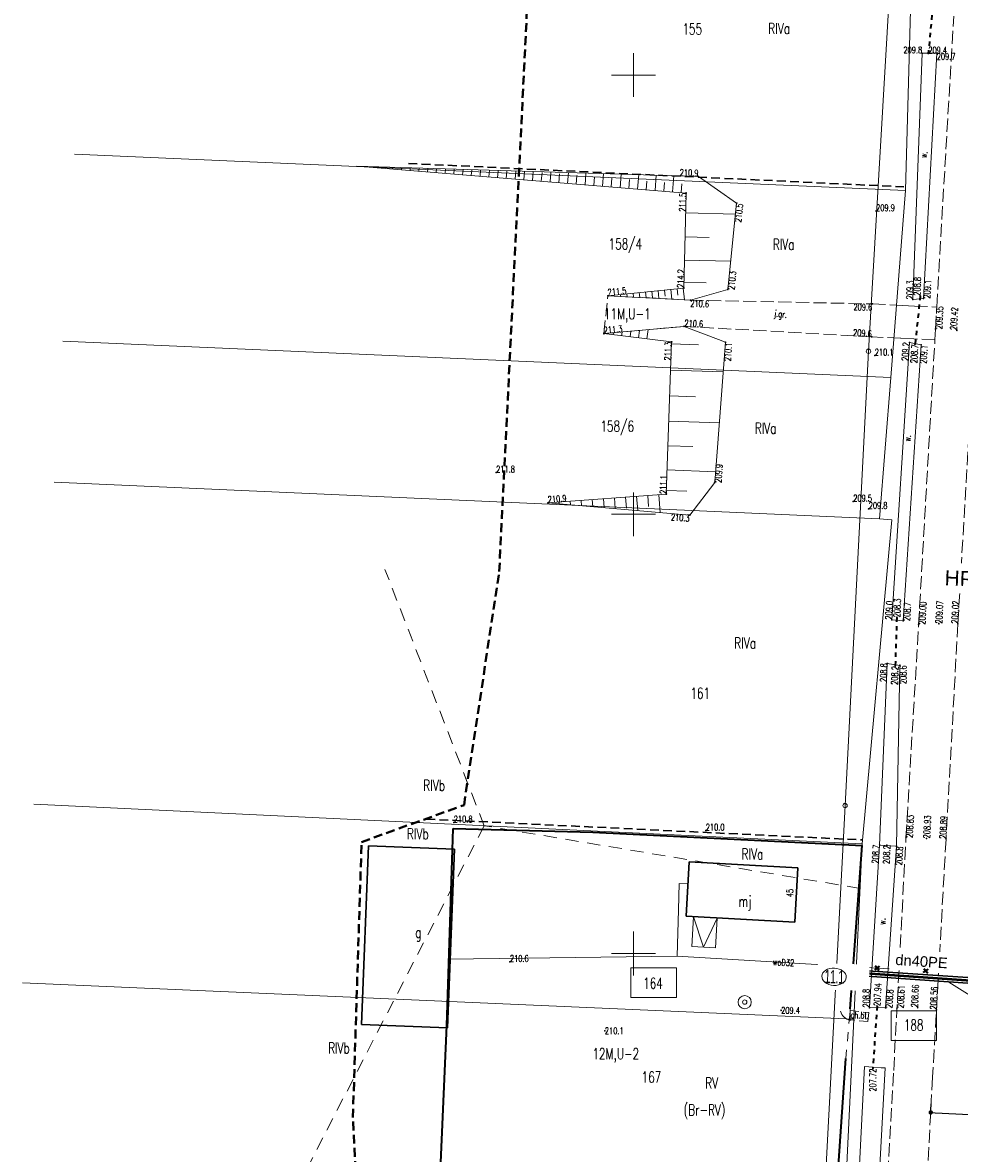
# Model space of a CAD drawing. Header units: metres. Extents: x 7496982 to 7497528, y 5603168 to 5605598.
# Tile 17 of 74: x 7497030 to 7497137, y 5603627 to 5603756. Entities that reach past the tile are written whole.
import ezdxf
from ezdxf.enums import TextEntityAlignment as Align

# ---------------------------------------------------------------- set-up
doc = ezdxf.new("R2010")
doc.units = ezdxf.units.M
doc.header["$MEASUREMENT"] = 0
for name, pattern in [('1', [0]), ('1_SUEP_A', [0]), ('1_SUEP_B', [0]), ('1_SUWP', [0]), ('2', [1.5, 1, -0.5]), ('2_1', [0]), ('2_OTDN_A', [2, 1, -1]), ('2_OTKC', [1.5, 1, -0.5]), ('2_OTKJ', [2, 1.5, -0.5]), ('2_OTKR', [0]), ('2_OTKR_A', [2, 1, -1]), ('2_OTKZ_A', [1, 0.5, -0.5]), ('2_OTOB', [2, 1, -1]), ('2_OTOO', [0]), ('2_OTRU', [0]), ('2_OTRUG', [0]), ('4', [2.5, 1.5, -1]), ('BGT', [0]), ('BUD', [0]), ('GDE', [0])]:
    doc.linetypes.add(name, pattern=pattern)
doc.layers.get('0').update_dxf_attribs({"color": 250, "linetype": 'CONTINUOUS', "lineweight": 100})
doc.layers.get('Defpoints').update_dxf_attribs({"linetype": 'CONTINUOUS'})
for name, color, linetype, lineweight in [('! IS_opis woda', 7, 'CONTINUOUS', 9), ('! IS_woda', 5, 'CONTINUOUS', 50), ('! r.o.', 7, 'CONTINUOUS', 30), ('!_gaz', 40, 'CONTINUOUS', 40), ('!COPIS', 7, 'CONTINUOUS', 15), ('2_granice działek', 6, 'CONTINUOUS', 20), ('_MAPA_L_0', 7, '1', 18), ('EADTD_T_0_T_0', 6, 'CONTINUOUS', 0), ('EBTPO_L_6', 154, '1', 18), ('EBUOA_T_1', 14, 'CONTINUOUS', 25), ('EBUPP_L_3', 250, 'BUD', 30), ('EDZPD_L_0', 3, 'GDE', 18), ('EDZTD_T_0', 3, 'CONTINUOUS', 18), ('EKLTK_T_0', 90, 'CONTINUOUS', 25), ('EUZOU_T_0', 90, 'CONTINUOUS', 25), ('EUZPU_L_0', 90, '4', 18), ('OTD_L_12', 7, '2_OTDN_A', 18), ('OTK_E_T_0', 7, 'CONTINUOUS', 0), ('OTK_E_T_1', 7, 'CONTINUOUS', 0), ('OTK_E_T_4', 7, 'CONTINUOUS', 0), ('OTK_L_0', 7, '2_OTKJ', 18), ('OTK_L_2', 7, '2_OTKC', 18), ('OTK_L_5', 7, '2_OTKR_A', 18), ('OTK_L_8', 7, '2_OTKZ_A', 35), ('OTO_L_0', 7, '2_OTOO', 35), ('OTO_L_1', 7, '2_OTOB', 18), ('OTR_L_0', 7, '2_OTRU', 18), ('OTR_T_0', 7, 'CONTINUOUS', 18), ('OTR_T_1', 7, 'CONTINUOUS', 18), ('PLAN_L_0', 214, '2', 30), ('PLAN_T_0', 214, 'CONTINUOUS', 30), ('SUEP_L_0', 1, '1_SUEP_A', 18), ('SUP_T_2', 7, 'CONTINUOUS', 18), ('SUW_T_3', 5, 'CONTINUOUS', 18), ('SUWP_E_T_0', 5, 'CONTINUOUS', 0), ('SUWP_L_0', 5, '1_SUWP', 18), ('SZOPO_L_0_L_0', 171, '1', 0), ('SZOPO_T_0_T_0', 171, 'CONTINUOUS', 0), ('ZAKRES_L_0', 1, '2', 40), ('ZAKRES_L_0_a', 1, '2', 40)]:
    doc.layers.add(name, color=color, linetype=linetype, lineweight=lineweight)
doc.styles.add('R', font='arial.ttf')
doc.styles.add('RD', font='arial.ttf', dxfattribs={"width": 1.1})
doc.styles.get("Standard").update_dxf_attribs({"font": 'Simplex.SHX', "width": 0.75})
doc.dimstyles.get("Standard").update_dxf_attribs({"dimtxt": 1, "dimasz": 1, "dimexe": 1, "dimexo": 1, "dimgap": 1, "dimtad": 1, "dimtxsty": 'Standard', "dimcen": 2.5, "dimadec": 0, "dimazin": 0, "dimtfac": 1, "dimtmove": 0, "dimatfit": 3, "dimfxl": 1, "dimarcsym": 0})

# ---------------------------------------------------------------- blocks, each defined once
blk = doc.blocks.new('1_SUWS')
at = {"linetype": 'Continuous'}
for radius in [0.75, 0.25]:
    blk.add_circle((0, 0), radius, dxfattribs=at)
blk = doc.blocks.new('1_SUPP')
at = {"linetype": 'Continuous'}
blk.add_circle((0, 0), 0.25, dxfattribs=at)
blk = doc.blocks.new('2_OTRS')
at = {"linetype": 'Continuous'}
blk.add_circle((0, 0), 0.045, dxfattribs=at)
blk = doc.blocks.new('2_OTRN')
at = {"linetype": 'Continuous'}
blk.add_circle((0, 0), 0.045, dxfattribs=at)
blk = doc.blocks.new('BGBP')
at = {"linetype": 'Continuous'}
blk.add_arc((1.5, 0), 1.5, 120, 180.0005, dxfattribs=at)
blk = doc.blocks.new('krzyż')
at = {"layer": '!_gaz', "color": 1, "linetype": 'ByBlock'}
for points in [[(-0.49, 0.45), (0.49, -0.45)], [(-0.43, -0.58), (0.4, 0.54)]]:
    blk.add_lwpolyline(points, dxfattribs=at)
blk = doc.blocks.new('_Dot')
at = {"color": 0, "linetype": 'ByBlock', "lineweight": -2}
blk.add_line((-0.5, 0), (-1, 0), dxfattribs=at)
at = {"color": 0, "linetype": 'ByBlock', "const_width": 0.5}
blk.add_lwpolyline([(-0.25, 0, 1), (0.25, 0, 1)], format="xyb", close=True, dxfattribs=at)
blk = doc.blocks.new('*D605')
at = {"layer": '!COPIS', "color": 0, "lineweight": -2, "transparency": 16777216}
for p, q in [((7497133.84, 5603632.17), (7497133.88, 5603632.92)), ((7497138.75, 5603631.91), (7497138.79, 5603632.65)), ((7497134.33, 5603631.89), (7497138.23, 5603631.68))]:
    blk.add_line(p, q, dxfattribs=at)
at = {"layer": 'Defpoints', "color": 0, "transparency": 16777216}
for p in [(7497133.82, 5603631.87), (7497138.73, 5603631.66), (7497138.73, 5603631.61)]:
    blk.add_point(p, dxfattribs=at)
at = {"layer": '!COPIS', "color": 0, "lineweight": -2, "transparency": 16777216, "xscale": 0.5, "yscale": 0.5, "zscale": 0.5}
for p, rotation in [((7497133.83, 5603631.92), 176.9290887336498), ((7497138.73, 5603631.66), 356.9290887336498)]:
    blk.add_blockref('_Dot', p, dxfattribs=dict(at, rotation=rotation))
at = {"layer": '!COPIS', "color": 0, "transparency": 16777216, "insert": (7497141.78, 5603631.51), "char_height": 1, "attachment_point": 5, "rotation": 356.9291, "style": 'RD'}
blk.add_mtext('4,9m', dxfattribs=at)

msp = doc.modelspace()

# ---------------------------------------------------------------- linework, layer by layer
at = {"layer": '! IS_woda', "linetype": 'Continuous'}
msp.add_lwpolyline([(7497125.34748, 5603648.50313), (7497125.87871, 5603647.79446), (7497138.95976, 5603646.88618)], dxfattribs=at)
at = {"layer": '2_granice działek', "color": 4, "linetype": 'Continuous', "lineweight": 0}
msp.add_lwpolyline([(7497099.6961, 5603648.39474), (7497104.86679, 5603648.39474), (7497104.86679, 5603645.0102), (7497099.6961, 5603645.0102)], close=True, dxfattribs=at)
at = {"layer": '2_granice działek', "linetype": 'Continuous', "lineweight": 0}
msp.add_lwpolyline([(7497129.32036, 5603643.47668), (7497134.49105, 5603643.47668), (7497134.49105, 5603640.09214), (7497129.32036, 5603640.09214)], close=True, dxfattribs=at)
at = {"layer": '_MAPA_L_0', "linetype": '1'}
for p, q in [((7497100, 5603747.5), (7497100, 5603752.5)), ((7497097.5, 5603750), (7497102.5, 5603750)), ((7497100, 5603697.5), (7497100, 5603702.5)), ((7497097.5, 5603700), (7497102.5, 5603700)), ((7497100, 5603647.5), (7497100, 5603652.5)), ((7497097.5, 5603650), (7497102.5, 5603650))]:
    msp.add_line(p, q, dxfattribs=at)
at = {"layer": 'EBTPO_L_6', "linetype": '1'}
for p, q in [((7497106.81415, 5603654.19825), (7497106.62868, 5603650.81219)), ((7497106.81415, 5603654.19825), (7497107.97545, 5603650.73842)), ((7497107.97545, 5603650.73842), (7497109.5077, 5603654.05071)), ((7497109.32222, 5603650.66465), (7497109.5077, 5603654.05071)), ((7497106.62868, 5603650.81219), (7497109.32222, 5603650.66465))]:
    msp.add_line(p, q, dxfattribs=at)
at = {"layer": 'EBUPP_L_3', "linetype": '1'}
for p, q in [((7497069.0354, 5603641.94102), (7497069.81856, 5603662.26195)), ((7497069.81856, 5603662.26195), (7497079.61278, 5603661.88449)), ((7497079.61278, 5603661.88449), (7497078.82962, 5603641.56356)), ((7497105.98637, 5603654.24359), (7497106.32658, 5603660.45453)), ((7497106.32658, 5603660.45453), (7497118.71472, 5603659.77597)), ((7497118.71472, 5603659.77597), (7497118.37452, 5603653.56502)), ((7497118.37452, 5603653.56502), (7497105.98637, 5603654.24359)), ((7497078.82962, 5603641.56356), (7497069.0354, 5603641.94102))]:
    msp.add_line(p, q, dxfattribs=at)
at = {"layer": 'EDZPD_L_0', "linetype": 'GDE'}
for p, q in [((7497130.95, 5603736.86), (7497131.97, 5603772.68)), ((7497130.95, 5603736.86), (7497036.3639, 5603740.98341)), ((7497129.27, 5603715.59), (7497130.95, 5603736.86)), ((7497035.02875, 5603719.69653), (7497129.27, 5603715.59)), ((7497128, 5603699.47), (7497129.27, 5603715.59)), ((7497128, 5603699.47), (7497034.0227, 5603703.65677)), ((7497126.02, 5603662.5), (7497129.41, 5603699.39)), ((7497128, 5603699.47), (7497129.41, 5603699.39)), ((7497126.02, 5603662.5), (7497031.72448, 5603667.01554)), ((7497125.06, 5603642.52), (7497126.02, 5603662.5)), ((7497030.44946, 5603646.68745), (7497125.06, 5603642.52)), ((7497124.1, 5603622.68), (7497125.06, 5603642.52))]:
    msp.add_line(p, q, dxfattribs=at)
at = {"layer": 'EUZPU_L_0', "linetype": '4'}
for p, q in [((7497082.98967, 5603664.5606), (7497071.70166, 5603693.71821)), ((7497082.98967, 5603664.5606), (7497062.8633, 5603625.62533)), ((7497125.77596, 5603657.42084), (7497082.98967, 5603664.5606))]:
    msp.add_line(p, q, dxfattribs=at)
at = {"layer": 'OTD_L_12', "linetype": '2_OTDN_A'}
msp.add_line((7497126.27, 5603637.14), (7497128.18, 5603637.01), dxfattribs=at)
at = {"layer": 'OTK_L_0', "linetype": '2_OTKJ'}
for p, q in [((7497134.51503, 5603723.58494), (7497136.44, 5603756.7)), ((7497096.62079, 5603720.56135), (7497097.07598, 5603724.87236)), ((7497097.07598, 5603724.87236), (7497106.47323, 5603724.38397)), ((7497106.47323, 5603724.38397), (7497127.17055, 5603723.94612)), ((7497127.17055, 5603723.94612), (7497130.60656, 5603723.77663)), ((7497130.60656, 5603723.77663), (7497131.9697, 5603723.70939)), ((7497131.9697, 5603723.70939), (7497134.51503, 5603723.58494)), ((7497134.37, 5603721.09), (7497134.51503, 5603723.58494)), ((7497105.76093, 5603721.39173), (7497096.62079, 5603720.56135)), ((7497127.09478, 5603720.1956), (7497105.76093, 5603721.39173)), ((7497130.39901, 5603720.04073), (7497127.09478, 5603720.1956)), ((7497131.92094, 5603719.96939), (7497130.39901, 5603720.04073)), ((7497134.2989, 5603719.84501), (7497134.37, 5603721.09)), ((7497138.85, 5603721.07), (7497136.92, 5603687.53)), ((7497134.2989, 5603719.84501), (7497131.92094, 5603719.96939)), ((7497132.45, 5603687.47), (7497134.2989, 5603719.84501)), ((7497131.01, 5603663.2), (7497132.45, 5603687.47)), ((7497136.92, 5603687.53), (7497135.57, 5603663.04)), ((7497129.61, 5603636.7), (7497131.01, 5603663.2)), ((7497135.57, 5603663.04), (7497134.04, 5603635.95)), ((7497128.13, 5603610.94), (7497129.61, 5603636.7)), ((7497134.04, 5603635.95), (7497132.23, 5603602.88))]:
    msp.add_line(p, q, dxfattribs=at)
at = {"layer": 'OTK_L_2', "linetype": '2_OTKC'}
for p, q in [((7497124.59, 5603642.48), (7497124.66, 5603643.51)), ((7497124.66, 5603643.51), (7497126.79, 5603643.28)), ((7497126.79, 5603643.28), (7497126.67, 5603642.26)), ((7497126.67, 5603642.26), (7497124.59, 5603642.48))]:
    msp.add_line(p, q, dxfattribs=at)
at = {"layer": 'OTK_L_5', "linetype": '2_OTKR'}
for p, q in [((7497131.79, 5603724.45), (7497132.86, 5603752.47)), ((7497132.86, 5603752.47), (7497134.51, 5603752.48)), ((7497134.51, 5603752.48), (7497133.01, 5603724.57)), ((7497133.01, 5603724.57), (7497131.79, 5603724.45)), ((7497129.4, 5603687.99), (7497131.4, 5603719.56)), ((7497132.74, 5603719.3), (7497130.7, 5603687.88)), ((7497131.4, 5603719.56), (7497132.74, 5603719.3)), ((7497130.7, 5603687.88), (7497129.4, 5603687.99)), ((7497128.01, 5603662.36), (7497128.88, 5603683.03)), ((7497128.88, 5603683.03), (7497130.32, 5603682.81)), ((7497130.32, 5603682.81), (7497129.94, 5603662.21)), ((7497126.86, 5603643.85), (7497128.01, 5603662.36)), ((7497128.01, 5603662.36), (7497129.94, 5603662.21)), ((7497129.94, 5603662.21), (7497128.69, 5603643.82)), ((7497126.86, 5603643.85), (7497128.69, 5603643.82)), ((7497126.27, 5603637.14), (7497124.91, 5603610.48)), ((7497128.18, 5603637.01), (7497126.27, 5603637.14)), ((7497127.24, 5603610.56), (7497128.63, 5603637.01)), ((7497128.63, 5603637.01), (7497128.18, 5603637.01))]:
    msp.add_line(p, q, dxfattribs=at)
at = {"layer": 'OTK_L_8', "linetype": '2_OTKZ_A'}
for p, q in [((7497134.04, 5603757.79), (7497133.55, 5603752.44)), ((7497132.63, 5603724.86), (7497132.04, 5603719.32)), ((7497129.96, 5603688.27), (7497129.78, 5603682.72)), ((7497127.71, 5603644.03), (7497127.23, 5603636.91))]:
    msp.add_line(p, q, dxfattribs=at)
at = {"layer": 'OTO_L_0', "linetype": '2_OTOO'}
for p, q in [((7497079.40289, 5603661.81157), (7497079.46188, 5603664.23033)), ((7497079.46188, 5603664.23033), (7497095.37, 5603663.81)), ((7497095.37, 5603663.81), (7497126.04, 5603662.29)), ((7497124.67, 5603643.71), (7497126.04, 5603662.29)), ((7497078.75631, 5603641.80547), (7497079.40289, 5603661.81157)), ((7497078.04838, 5603626.231), (7497078.75631, 5603641.80547)), ((7497123.15, 5603623.28), (7497124.16, 5603638.06))]:
    msp.add_line(p, q, dxfattribs=at)
at = {"layer": 'OTO_L_1', "linetype": '2_OTOB'}
msp.add_line((7497124.16, 5603638.06), (7497124.67, 5603643.71), dxfattribs=at)
at = {"layer": 'OTR_L_0', "linetype": '2_OTRUG'}
for p, q in [((7497068.51159, 5603739.61302), (7497105.98942, 5603736.56484)), ((7497105.98942, 5603736.56484), (7497105.72159, 5603725.75329)), ((7497105.72159, 5603725.75329), (7497097.07598, 5603724.87236)), ((7497096.62639, 5603720.56245), (7497104.33276, 5603719.61992)), ((7497104.33276, 5603719.61992), (7497103.72224, 5603702.29723)), ((7497103.72224, 5603702.29723), (7497090.25738, 5603701.30306))]:
    msp.add_line(p, q, dxfattribs=at)
at = {"layer": 'OTR_L_0', "linetype": '2_OTRU'}
for p, q in [((7497107.37745, 5603738.45662), (7497068.51159, 5603739.61302)), ((7497111.73141, 5603735.40116), (7497107.37745, 5603738.45662)), ((7497110.72235, 5603725.5989), (7497111.73141, 5603735.40116)), ((7497106.47323, 5603724.38397), (7497110.72235, 5603725.5989)), ((7497097.07598, 5603724.87236), (7497106.47323, 5603724.38397)), ((7497105.76652, 5603721.39283), (7497096.62639, 5603720.56245)), ((7497110.45912, 5603719.5779), (7497105.76652, 5603721.39283)), ((7497109.23698, 5603703.62469), (7497110.45912, 5603719.5779)), ((7497106.41083, 5603699.92108), (7497109.23698, 5603703.62469)), ((7497090.25738, 5603701.30306), (7497106.41083, 5603699.92108))]:
    msp.add_line(p, q, dxfattribs=at)
at = {"layer": 'OTR_L_0', "linetype": '2_1'}
for p, q in [((7497068.58322, 5603739.60719), (7497068.58352, 5603739.61088)), ((7497069.57897, 5603739.52621), (7497069.58343, 5603739.58113)), ((7497070.57472, 5603739.44522), (7497070.58335, 5603739.55138)), ((7497071.57047, 5603739.36423), (7497071.58327, 5603739.52163)), ((7497072.56622, 5603739.28324), (7497072.58318, 5603739.49187)), ((7497073.56196, 5603739.20226), (7497073.5831, 5603739.46212)), ((7497074.55771, 5603739.12127), (7497074.58302, 5603739.43237)), ((7497075.55346, 5603739.04028), (7497075.58293, 5603739.40262)), ((7497076.54921, 5603738.9593), (7497076.58285, 5603739.37287)), ((7497077.54496, 5603738.87831), (7497077.58277, 5603739.34312)), ((7497078.54071, 5603738.79732), (7497078.58268, 5603739.31337)), ((7497079.53646, 5603738.71633), (7497079.5826, 5603739.28362)), ((7497080.53221, 5603738.63535), (7497080.58252, 5603739.25386)), ((7497081.52796, 5603738.55436), (7497081.58243, 5603739.22411)), ((7497082.52371, 5603738.47337), (7497082.58235, 5603739.19436)), ((7497083.51946, 5603738.39239), (7497083.58227, 5603739.16461)), ((7497084.51521, 5603738.3114), (7497084.58218, 5603739.13486)), ((7497085.51096, 5603738.23041), (7497085.5821, 5603739.10511)), ((7497086.50671, 5603738.14942), (7497086.58202, 5603739.07536)), ((7497087.50246, 5603738.06844), (7497087.58193, 5603739.04561)), ((7497088.49821, 5603737.98745), (7497088.58185, 5603739.01586)), ((7497089.49396, 5603737.90646), (7497089.57494, 5603738.90221)), ((7497090.4897, 5603737.82547), (7497090.58168, 5603738.95635)), ((7497091.48545, 5603737.74449), (7497091.56644, 5603738.74024)), ((7497092.4812, 5603737.6635), (7497092.58152, 5603738.89685)), ((7497093.47695, 5603737.58251), (7497093.55794, 5603738.57826)), ((7497094.4727, 5603737.50153), (7497094.58135, 5603738.83735)), ((7497095.46845, 5603737.42054), (7497095.54944, 5603738.41629)), ((7497096.4642, 5603737.33955), (7497096.58118, 5603738.77785)), ((7497097.45995, 5603737.25856), (7497097.54094, 5603738.25431)), ((7497098.4557, 5603737.17758), (7497098.58102, 5603738.71834)), ((7497099.45145, 5603737.09659), (7497099.53244, 5603738.09234)), ((7497100.4472, 5603737.0156), (7497100.58085, 5603738.65884)), ((7497102.4387, 5603736.85363), (7497102.58068, 5603738.59934)), ((7497104.4302, 5603736.69165), (7497104.58051, 5603738.53984)), ((7497101.44295, 5603736.93462), (7497101.52394, 5603737.93036)), ((7497103.43445, 5603736.77264), (7497103.51543, 5603737.76839)), ((7497105.42595, 5603736.61067), (7497105.50693, 5603737.60642)), ((7497105.93319, 5603734.29506), (7497111.60308, 5603734.1546)), ((7497105.8656, 5603731.56648), (7497108.59417, 5603731.49889)), ((7497105.80054, 5603728.94029), (7497111.05292, 5603728.81018)), ((7497105.73793, 5603726.41264), (7497108.26558, 5603726.35002)), ((7497099.93807, 5603725.16399), (7497099.98317, 5603724.72127)), ((7497100.65359, 5603725.23689), (7497100.70997, 5603724.6835)), ((7497101.36911, 5603725.3098), (7497101.43677, 5603724.64572)), ((7497102.08463, 5603725.38271), (7497102.15753, 5603724.66719)), ((7497102.80015, 5603725.45561), (7497102.89037, 5603724.57018)), ((7497103.51567, 5603725.52852), (7497103.58857, 5603724.813)), ((7497104.23119, 5603725.60143), (7497104.34396, 5603724.49463)), ((7497104.94671, 5603725.67433), (7497105.01962, 5603724.95881)), ((7497105.66223, 5603725.74724), (7497105.79756, 5603724.41909)), ((7497097.7915, 5603724.94527), (7497097.80278, 5603724.83459)), ((7497098.50702, 5603725.01817), (7497098.52958, 5603724.79681)), ((7497099.22254, 5603725.09108), (7497099.25638, 5603724.75904)), ((7497096.71656, 5603720.55142), (7497096.71894, 5603720.57086)), ((7497097.67634, 5603720.43404), (7497097.70402, 5603720.66036)), ((7497098.63612, 5603720.31665), (7497098.6891, 5603720.74985)), ((7497099.5959, 5603720.19926), (7497099.67418, 5603720.83935)), ((7497100.55568, 5603720.08188), (7497100.65926, 5603720.92884)), ((7497101.51545, 5603719.96449), (7497101.64435, 5603721.01833)), ((7497104.32516, 5603719.40437), (7497107.37725, 5603719.2968)), ((7497104.21977, 5603716.41396), (7497110.20059, 5603716.20317)), ((7497104.11651, 5603713.48398), (7497107.04648, 5603713.38072)), ((7497104.01533, 5603710.61322), (7497109.75685, 5603710.41087)), ((7497103.9162, 5603707.80048), (7497106.72894, 5603707.70134)), ((7497103.81907, 5603705.04457), (7497109.33087, 5603704.85032)), ((7497099.08634, 5603701.95494), (7497099.17946, 5603700.69366)), ((7497100.34762, 5603702.04807), (7497100.46712, 5603700.42958)), ((7497101.6089, 5603702.14119), (7497101.70202, 5603700.87991)), ((7497102.87018, 5603702.23432), (7497103.01955, 5603700.21121)), ((7497103.73669, 5603702.70731), (7497106.07396, 5603702.62493)), ((7497091.51866, 5603701.39619), (7497091.53359, 5603701.19388)), ((7497092.77994, 5603701.48931), (7497092.80981, 5603701.08469)), ((7497094.04122, 5603701.58244), (7497094.08603, 5603700.97551)), ((7497095.3025, 5603701.67557), (7497095.36225, 5603700.86632)), ((7497096.56378, 5603701.76869), (7497096.63846, 5603700.75714)), ((7497097.82506, 5603701.86182), (7497097.91468, 5603700.64795))]:
    msp.add_line(p, q, dxfattribs=at)
for p in [(7497097.07598, 5603724.87236), (7497090.25738, 5603701.30306)]:
    msp.add_point(p, dxfattribs=at)
at = {"layer": 'PLAN_L_0', "linetype": '2'}
for p, q in [((7497074.3719, 5603739.93723), (7497130.76361, 5603737.27038)), ((7497076.40064, 5603665.31591), (7497126.00401, 5603662.93999))]:
    msp.add_line(p, q, dxfattribs=at)
at = {"layer": 'SUEP_L_0', "linetype": '1_SUEP_B'}
for p, q in [((7497129.4684, 5603765.28262), (7497126.74423, 5603718.56101)), ((7497126.74423, 5603718.56101), (7497124.07888, 5603666.84823)), ((7497124.07888, 5603666.84823), (7497121.7, 5603622.02))]:
    msp.add_line(p, q, dxfattribs=at)
at = {"layer": 'SUWP_L_0', "linetype": '1_SUWP'}
for p, q in [((7497105.12924, 5603654.98087), (7497105.19023, 5603657.99274)), ((7497106.18873, 5603657.93805), (7497105.19023, 5603657.99274)), ((7497104.96959, 5603649.72347), (7497105.12924, 5603654.98087)), ((7497104.96959, 5603649.72347), (7497078.91158, 5603649.38618)), ((7497104.96959, 5603649.72347), (7497140.22823, 5603647.61199))]:
    msp.add_line(p, q, dxfattribs=at)
at = {"layer": 'SZOPO_L_0_L_0', "linetype": 'BGT'}
msp.add_line((7497124.64, 5603642.4), (7497124.67, 5603643.68), dxfattribs=at)
at = {"layer": 'ZAKRES_L_0', "linetype": '2'}
for p, q in [((7497084.70677, 5603693.48654), (7497089.84389, 5603797.4145)), ((7497080.69722, 5603666.91001), (7497084.70677, 5603693.48654)), ((7497069.03198, 5603662.69366), (7497080.69722, 5603666.91001)), ((7497068.04817, 5603631.35212), (7497069.03198, 5603662.69366)), ((7497072.8267, 5603539.99785), (7497068.04817, 5603631.35212))]:
    msp.add_line(p, q, dxfattribs=at)
at = {"layer": 'ZAKRES_L_0_a', "linetype": '2'}
for p, q in [((7497084.70677, 5603693.48654), (7497089.84389, 5603797.4145)), ((7497080.69722, 5603666.91001), (7497084.70677, 5603693.48654)), ((7497069.03198, 5603662.69366), (7497080.69722, 5603666.91001)), ((7497068.04817, 5603631.35212), (7497069.03198, 5603662.69366)), ((7497072.8267, 5603539.99785), (7497068.04817, 5603631.35212))]:
    msp.add_line(p, q, dxfattribs=at)

# ---------------------------------------------------------------- block references
at = {"layer": '!_gaz', "linetype": 'ByBlock', "transparency": 33554687, "xscale": 0.5, "yscale": 0.5, "zscale": 0.5, "rotation": 77.69848993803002}
msp.add_blockref('krzyż', (7497127.73696, 5603648.36205), dxfattribs=at)
at = {"layer": 'OTR_T_0'}
for p, rotation in [((7497134.37, 5603721.09), 86.8745593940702), ((7497136.79, 5603720.94), 86.8745593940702), ((7497132.45, 5603687.47), 86.8745593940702), ((7497134.74, 5603687.56), 86.8745593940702), ((7497136.92, 5603687.53), 86.8745593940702), ((7497131.01, 5603663.2), 86.8745593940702), ((7497133.35, 5603663.11), 86.8745593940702), ((7497135.57, 5603663.04), 86.8745593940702), ((7497127.71, 5603644.03), 87.06143336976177), ((7497129.99, 5603643.81), 86.8745593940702), ((7497132.34, 5603643.85), 86.8745593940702), ((7497134.49, 5603643.61), 86.8745593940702), ((7497127.23, 5603636.91), 89.82918994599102)]:
    msp.add_blockref('2_OTRS', p, dxfattribs=dict(at, rotation=rotation))
at = {"layer": 'OTR_T_1'}
for p in [(7497132.86, 5603752.47), (7497133.55, 5603752.44), (7497134.51, 5603752.48), (7497107.37745, 5603738.45662), (7497105.98942, 5603736.56484), (7497111.73141, 5603735.40116), (7497127.60426, 5603734.51892), (7497105.72159, 5603725.75329), (7497110.72235, 5603725.5989), (7497097.08157, 5603724.87346), (7497106.47323, 5603724.38397), (7497127.17614, 5603723.94722), (7497131.79, 5603724.45), (7497132.63, 5603724.86), (7497133.01, 5603724.57), (7497105.76652, 5603721.39283), (7497096.62639, 5603720.56245), (7497127.10037, 5603720.1967), (7497104.33835, 5603719.62102), (7497110.45912, 5603719.5779), (7497131.4, 5603719.56), (7497132.04, 5603719.32), (7497132.74, 5603719.3), (7497127.4528, 5603718.07685), (7497084.35279, 5603704.75682), (7497109.23698, 5603703.62469), (7497103.72783, 5603702.29833), (7497090.25738, 5603701.30306), (7497125.00128, 5603701.45217), (7497126.76242, 5603700.62406), (7497106.41083, 5603699.92108), (7497129.4, 5603687.99), (7497129.96, 5603688.27), (7497130.7, 5603687.88), (7497128.88, 5603683.03), (7497129.78, 5603682.72), (7497130.32, 5603682.81), (7497079.52697, 5603664.92615), (7497108.21592, 5603664.01055), (7497085.91973, 5603649.06239), (7497116.80276, 5603643.54013), (7497096.7299, 5603641.22078)]:
    msp.add_blockref('2_OTRN', p, dxfattribs=at)
for p, rotation in [((7497128.01, 5603662.36), 89.92306406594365), ((7497128.84, 5603662.33), 89.99999931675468), ((7497129.94, 5603662.21), 89.85946134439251), ((7497126.86, 5603643.85), 89.83886149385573), ((7497128.69, 5603643.82), 86.11149065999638)]:
    msp.add_blockref('2_OTRN', p, dxfattribs=dict(at, rotation=rotation))
at = {"layer": 'SUP_T_2'}
for p in [(7497126.74423, 5603718.56101), (7497124.07888, 5603666.84823)]:
    msp.add_blockref('1_SUPP', p, dxfattribs=at)
at = {"layer": 'SUW_T_3'}
msp.add_blockref('1_SUWS', (7497112.65333, 5603644.47768), dxfattribs=at)
at = {"layer": 'SZOPO_T_0_T_0', "rotation": 76.09794156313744}
msp.add_blockref('BGBP', (7497124.64, 5603642.4), dxfattribs=at)

# ---------------------------------------------------------------- texts
at = {"layer": 'EADTD_T_0_T_0', "width": 0.7}
msp.add_text('45', height=0.75, rotation=86.5577752, dxfattribs=at).set_placement((7497118.16278, 5603656.87358), align=Align.CENTER)
at = {"layer": 'EBUOA_T_1', "width": 0.7}
for s, p in [('mj', (7497111.93205, 5603656.56274)), ('g', (7497075.14851, 5603653.04756))]:
    msp.add_text(s, height=1.25001, dxfattribs=at).set_placement(p, align=Align.TOP_LEFT)
at = {"layer": 'EDZTD_T_0', "width": 0.7}
for s, p in [('155', (7497105.55488, 5603755.85457)), ('158/4', (7497097.14974, 5603731.40892)), ('158/6', (7497096.22439, 5603710.65667)), ('161', (7497106.47147, 5603680.26181)), ('164', (7497101.08643, 5603647.25349)), ('188', (7497130.75728, 5603642.49347)), ('167', (7497100.90245, 5603636.56862))]:
    msp.add_text(s, height=1.25001, dxfattribs=at).set_placement(p, align=Align.TOP_LEFT)
at = {"layer": 'EKLTK_T_0', "width": 0.7}
for s, p in [('RIVa', (7497115.33453, 5603755.9195)), ('RIVa', (7497115.84769, 5603731.33874)), ('RIVa', (7497113.79502, 5603710.42713)), ('RIVa', (7497111.46973, 5603685.96824)), ('RIVb', (7497076.06753, 5603669.77457)), ('RIVb', (7497074.20402, 5603664.25816)), ('RIVa', (7497112.29028, 5603661.95427)), ('RIVb', (7497065.22358, 5603639.88267))]:
    msp.add_text(s, height=1.25001, dxfattribs=at).set_placement(p, align=Align.TOP_LEFT)
at = {"layer": 'EUZOU_T_0', "lineweight": 13, "width": 0.7}
for s, p in [('RV', (7497108.15897, 5603635.89709)), ('(Br-RV)', (7497105.70338, 5603632.84013))]:
    msp.add_text(s, height=1.25001, dxfattribs=at).set_placement(p, align=Align.TOP_LEFT)
at = {"layer": 'OTK_E_T_0', "lineweight": 9, "width": 0.7}
msp.add_text('j.gr.', height=0.75, rotation=353.5891601, dxfattribs=at).set_placement((7497116.73628, 5603722.69054), align=Align.MIDDLE)
at = {"layer": 'OTK_E_T_1', "lineweight": 9, "width": 0.7}
msp.add_text('ch.bt.', height=0.75, rotation=358.1523896, dxfattribs=at).set_placement((7497125.75533, 5603642.98822), align=Align.MIDDLE)
at = {"layer": 'OTK_E_T_4', "lineweight": 9, "width": 0.7}
for rotation, p in [(81.8698885, (7497133.03219, 5603740.94161)), (85.532837, (7497131.17101, 5603708.65018)), (88.2100799, (7497128.29469, 5603653.66974))]:
    msp.add_text('w.', height=0.75, rotation=rotation, dxfattribs=at).set_placement(p, align=Align.MIDDLE)
at = {"layer": 'OTR_T_0', "lineweight": 9, "width": 0.7}
for s, p in [('209.35', (7497134.37, 5603721.09)), ('209.00', (7497132.45, 5603687.47)), ('208.83', (7497131.01, 5603663.2)), ('208.61', (7497129.99, 5603643.81))]:
    msp.add_text(s, height=0.75, rotation=86.8745594, dxfattribs=at).set_placement(p, align=Align.TOP_LEFT)
for s, p in [('209.42', (7497136.79, 5603720.94)), ('209.02', (7497136.92, 5603687.53)), ('208.89', (7497135.57, 5603663.04)), ('208.66', (7497132.34, 5603643.85)), ('208.56', (7497134.49, 5603643.61))]:
    msp.add_text(s, height=0.75, rotation=86.8745594, dxfattribs=at).set_placement(p)
for s, rotation, p in [('209.07', 86.8745594, (7497134.74, 5603687.56)), ('208.93', 86.8745594, (7497133.35, 5603663.11)), ('207.94', 87.0614334, (7497127.71, 5603644.03))]:
    msp.add_text(s, height=0.75, rotation=rotation, dxfattribs=at).set_placement(p, align=Align.MIDDLE_LEFT)
msp.add_text('207.72', height=0.75, rotation=89.8291899, dxfattribs=at).set_placement((7497127.23, 5603636.91), align=Align.MIDDLE_RIGHT)
at = {"layer": 'OTR_T_1', "lineweight": 9, "width": 0.7}
msp.add_text('209.8', height=0.75, dxfattribs=at).set_placement((7497132.86, 5603752.47), align=Align.RIGHT)
for s, p in [('209.4', (7497133.55, 5603752.44)), ('209.9', (7497127.60426, 5603734.51892)), ('210.1', (7497127.4528, 5603718.07685)), ('211.8', (7497084.35279, 5603704.75682)), ('209.5', (7497125.00128, 5603701.45217)), ('209.8', (7497126.76242, 5603700.62406)), ('210.8', (7497079.52697, 5603664.92615)), ('210.0', (7497108.21592, 5603664.01055)), ('210.6', (7497085.91973, 5603649.06239))]:
    msp.add_text(s, height=0.75, dxfattribs=at).set_placement(p)
msp.add_text('209.7', height=0.75, dxfattribs=at).set_placement((7497134.51, 5603752.48), align=Align.TOP_LEFT)
for s, rotation, p in [('210.9', 358.2143125, (7497107.37745, 5603738.45662)), ('211.5', 88.2062004, (7497105.98942, 5603736.56484)), ('209.6', 356.9530787, (7497127.10037, 5603720.1967)), ('211.3', 87.4927735, (7497104.33835, 5603719.62102)), ('209.2', 86.3750813, (7497131.4, 5603719.56)), ('208.8', 87.6916959, (7497128.88, 5603683.03)), ('208.7', 86.3280077, (7497128.01, 5603662.36))]:
    msp.add_text(s, height=0.75, rotation=rotation, dxfattribs=at).set_placement(p, align=Align.RIGHT)
for s, rotation, p in [('210.5', 83.920366, (7497111.73141, 5603735.40116)), ('209.6', 359.2939035, (7497127.17614, 5603723.94722)), ('210.1', 85.9295891, (7497110.45912, 5603719.5779)), ('209.1', 86.0367411, (7497132.74, 5603719.3)), ('210.3', 356.0690857, (7497106.41083, 5603699.92108)), ('208.6', 89.3963472, (7497130.32, 5603682.81)), ('208.8', 85.9287148, (7497129.94, 5603662.21))]:
    msp.add_text(s, height=0.75, rotation=rotation, dxfattribs=at).set_placement(p, align=Align.TOP_RIGHT)
for s, rotation, p in [('214.2', 88.5809319, (7497105.72159, 5603725.75329)), ('208.8', 87.6132307, (7497132.63, 5603724.86)), ('211.5', 5.8144481, (7497097.08157, 5603724.87346)), ('209.3', 87.7838215, (7497131.79, 5603724.45)), ('211.3', 5.1910704, (7497096.62639, 5603720.56245)), ('210.6', 357.026544, (7497105.76652, 5603721.39283)), ('211.1', 88.0850328, (7497103.72783, 5603702.29833)), ('210.9', 4.2256641, (7497090.25738, 5603701.30306)), ('209.0', 86.6528515, (7497129.4, 5603687.99)), ('208.8', 89.8388615, (7497126.86, 5603643.85))]:
    msp.add_text(s, height=0.75, rotation=rotation, dxfattribs=at).set_placement(p)
for s, rotation, p in [('210.3', 84.1226215, (7497110.72235, 5603725.5989)), ('209.1', 86.9236548, (7497133.01, 5603724.57)), ('210.6', 358.0709151, (7497106.47323, 5603724.38397)), ('209.9', 85.6192526, (7497109.23698, 5603703.62469)), ('208.7', 85.9147539, (7497130.7, 5603687.88)), ('208.8', 86.1114907, (7497128.69, 5603643.82))]:
    msp.add_text(s, height=0.75, rotation=rotation, dxfattribs=at).set_placement(p, align=Align.TOP_LEFT)
for s, rotation, p in [('208.7', 85.935545, (7497132.04, 5603719.32)), ('208.2', 87.6157169, (7497129.78, 5603682.72)), ('208.2', 87.8881321, (7497128.84, 5603662.33))]:
    msp.add_text(s, height=0.75, rotation=rotation, dxfattribs=at).set_placement(p, align=Align.MIDDLE_RIGHT)
msp.add_text('208.3', height=0.75, rotation=87.3711961, dxfattribs=at).set_placement((7497129.96, 5603688.27), align=Align.MIDDLE_LEFT)
for s, p in [('209.4', (7497116.80276, 5603643.54013)), ('210.1', (7497096.7299, 5603641.22078))]:
    msp.add_text(s, height=0.75, dxfattribs=at).set_placement(p, align=Align.MIDDLE_LEFT)
at = {"layer": 'PLAN_T_0', "width": 0.7}
for s, p in [('11M,U-1', (7497096.62562, 5603722.19377)), ('12M,U-2', (7497095.31295, 5603637.978))]:
    msp.add_text(s, height=1.25, dxfattribs=at).set_placement(p)
at = {"layer": 'SUWP_E_T_0', "lineweight": 9, "width": 0.7}
msp.add_text('woD32', height=0.75, rotation=356.5729033, dxfattribs=at).set_placement((7497117.07209, 5603648.99871), align=Align.MIDDLE)

# ---------------------------------------------------------------- dimensions: what is measured, and where the dimension line sits
at = {"layer": '!COPIS'}
dim = msp.add_linear_dim(base=(7497138.73154, 5603631.65641), p1=(7497133.82365, 5603631.87367), p2=(7497138.72907, 5603631.6105), angle=356.9290887, text='4,9m', dimstyle='Standard', override={"dimasz": 0.5, "dimexo": 0.3, "dimtxsty": 'RD', "dimblk1": 'Dot', "dimblk2": 'Dot', "dimsah": 1, "dimtmove": 2}, dxfattribs=at)
dim.commit()
dim.dimension.update_dxf_attribs({"geometry": '*D605', "text_midpoint": (7497141.78363, 5603631.50952), "dimtype": 161})

# ---------------------------------------------------------------- next in the draw order: texts
at = {"layer": '! IS_opis woda', "lineweight": 9, "insert": (7497135.44185, 5603693.62871), "char_height": 1.7, "attachment_point": 1, "rotation": 358, "style": 'R', "bg_fill": 2}
msp.add_mtext_dynamic_manual_height_columns('HP-3', width=3.6849151, gutter_width=12.5, heights=[0], dxfattribs=at)
at = {"layer": '! IS_opis woda', "color": 7, "lineweight": 9, "insert": (7497129.84511, 5603649.91829), "char_height": 1.2, "attachment_point": 1, "rotation": 356.1080498, "style": 'R', "bg_fill": 2}
msp.add_mtext_dynamic_manual_height_columns('{\\fArial|b0|i0|c238|p34;dn40}PE', width=34.9196507, gutter_width=12.5, heights=[0], dxfattribs=at)

# ---------------------------------------------------------------- next in the draw order: linework, layer by layer
at = {"layer": '! r.o.', "ltscale": 0.08}
msp.add_lwpolyline([(7497126.11262, 5603648.07437), (7497138.62955, 5603647.23157), (7497138.59804, 5603646.60894), (7497126.06984, 5603647.4531)], close=True, dxfattribs=at)
at = {"layer": '!COPIS', "ltscale": 5}
msp.add_lwpolyline([(7497135.88946, 5603646.76085), (7497145.3941, 5603640.79895)], dxfattribs=at)

# ---------------------------------------------------------------- next in the draw order: block references
at = {"layer": '!_gaz', "linetype": 'ByBlock', "transparency": 33554687, "xscale": 0.5, "yscale": 0.5, "zscale": 0.5, "rotation": 77.69848993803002}
msp.add_blockref('krzyż', (7497133.24941, 5603648.02926), dxfattribs=at)

# ---------------------------------------------------------------- next in the draw order: texts
at = {"layer": '! IS_opis woda', "lineweight": 9, "insert": (7497121.74505, 5603648.14259), "char_height": 1.5, "attachment_point": 1, "rotation": 358.3836035, "style": 'R', "bg_fill": 2}
msp.add_mtext_dynamic_manual_height_columns('{\\W0.6;\\T0.9;11.1}', width=4.3403357, gutter_width=12.5, heights=[0], dxfattribs=at)

# ---------------------------------------------------------------- next in the draw order: linework, layer by layer
at = {"layer": '! IS_opis woda', "lineweight": 9}
msp.add_ellipse((7497122.82225, 5603647.36288), major_axis=(1.39075, -0.06645), ratio=0.709337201, dxfattribs=at)

doc.saveas('drawing.dxf')
